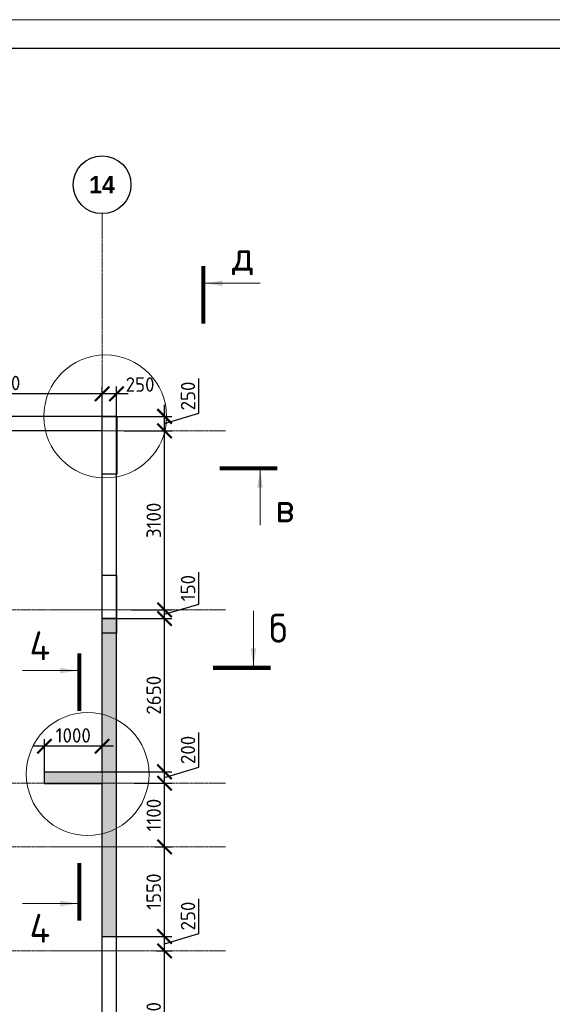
# Model space of a CAD drawing. Header units: millimetres. Extents: x 349531 to 1063351, y -131924 to 96186.
# Tile 55 of 230: x 487483 to 496711, y -34816 to -17777. Entities that reach past the tile are written whole.
import ezdxf

# ---------------------------------------------------------------- set-up
doc = ezdxf.new("R2010")
doc.units = ezdxf.units.MM
doc.linetypes.add('______5', pattern=[1100, 800, -100, 100, -100])
doc.linetypes.add('осевая', pattern=[50.8, 31.75, -6.35, 6.35, -6.35])
for name, color, linetype, lineweight in [('Конструкции 0.5', 5, 'Continuous', 50), ('Надписи', 200, 'Continuous', 18), ('Оси', 40, '______5', 18), ('размер', 1, 'Continuous', 25), ('РАЗМЕРЫ', 1, 'Continuous', 9), ('СТЕНЫ', 3, 'Continuous', 30), ('ТОНКИЕ', 7, 'Continuous', 9), ('Узлы', 7, 'Continuous', 0)]:
    doc.layers.add(name, color=color, linetype=linetype, lineweight=lineweight)
doc.layers.add('ТОЛСТЫЕ_ОСНОВНЫЕ', color=6, linetype='Continuous')
doc.styles.add('Century Gothic', font='GOTHIC.TTF')
doc.styles.add('GOST-2.304_Type-B', font='GOST_Common.ttf')
doc.dimstyles.new('СПДС', dxfattribs={"dimscale": 100, "dimtxt": 2.5, "dimasz": 2.5, "dimexe": 1.25, "dimexo": 0, "dimtad": 1, "dimdec": 0, "dimtxsty": 'GOST-2.304_Type-B', "dimblk": 'ARCHTICK', "dimcen": 2.5, "dimdle": 2, "dimadec": 0, "dimazin": 2, "dimtfac": 0.75, "dimtdec": 0, "dimtmove": 1, "dimatfit": 3, "dimfxl": 1, "dimtolj": 1, "dimarcsym": 1})

# ---------------------------------------------------------------- blocks, each defined once
blk = doc.blocks.new('NSY101')
at = {"color": 0, "linetype": 'ByBlock', "lineweight": -2}
blk.add_circle((0, 0), 50, dxfattribs=at)
blk = doc.blocks.new('СЛОЖНЫЙ_ОБЪЕКТ_21')
at = {"layer": 'Оси', "color": 16, "linetype": 'Continuous', "lineweight": 25, "transparency": 33554687, "xscale": 9.999999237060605, "yscale": 9.999999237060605, "zscale": 9.999999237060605}
blk.add_blockref('NSY101', (51513, -989), dxfattribs=at)
at = {"layer": 'Оси', "color": 16, "linetype": 'Continuous', "lineweight": 25, "transparency": 33554687, "insert": (51513, -989), "char_height": 300, "width": 620, "attachment_point": 5, "style": 'Century Gothic'}
blk.add_mtext('\\A1;{\\fCentury Gothic|i0|b1;\\H300.000000;\\W1.000000;\\C16;14}\\P', dxfattribs=at)
blk = doc.blocks.new('оси2')
at = {"layer": 'Оси', "color": 16, "linetype": 'осевая', "lineweight": 0, "transparency": 33554687}
for p, q in [((1030445.5, 5465.4), (1030445.5, -20739.3)), ((979200, 1707.1), (1032582.1, 1707.1)), ((979200, -1392.9), (1032582.1, -1392.9)), ((979200, -4392.9), (1032582.1, -4392.9)), ((979200, -5492.9), (1032582.1, -5492.9)), ((979200, -7292.9), (1032582.1, -7292.9))]:
    blk.add_line(p, q, dxfattribs=at)
at = {"layer": 'Оси', "color": 16, "linetype": 'Continuous', "lineweight": 25, "transparency": 33554687}
blk.add_blockref('СЛОЖНЫЙ_ОБЪЕКТ_21', (978932, 6954.9), dxfattribs=at)
blk = doc.blocks.new('_ArchTick')
at = {"color": 0, "linetype": 'ByBlock', "const_width": 0.15}
blk.add_lwpolyline([(-0.5, -0.5), (0.5, 0.5)], dxfattribs=at)
blk = doc.blocks.new('*D963')
at = {"layer": 'DEFPOINTS', "color": 0, "transparency": 16777216}
for p in [(489856, -33892, -560), (489993, -33892), (489161, -36342, -200)]:
    blk.add_point(p, dxfattribs=at)
at = {"layer": 'РАЗМЕРЫ', "color": 0, "lineweight": -2, "transparency": 16777216}
for p, q in [((489993, -36542), (489993, -33692)), ((489856, -33892), (490118, -33892)), ((489161, -36342), (490118, -36342))]:
    blk.add_line(p, q, dxfattribs=at)
at = {"layer": 'РАЗМЕРЫ', "color": 0, "lineweight": -2, "transparency": 16777216, "xscale": 250, "yscale": 250, "zscale": 250}
for p, rotation in [((489993, -33892), 90), ((489993, -36342), 270)]:
    blk.add_blockref('_ArchTick', p, dxfattribs=dict(at, rotation=rotation))
at = {"layer": 'РАЗМЕРЫ', "color": 0, "transparency": 16777216, "insert": (489805, -35117), "char_height": 250, "attachment_point": 5, "rotation": 90, "style": 'GOST-2.304_Type-B'}
blk.add_mtext('\\A1;2450', dxfattribs=at)
blk = doc.blocks.new('*D964')
at = {"layer": 'DEFPOINTS', "color": 0, "transparency": 16777216}
for p in [(489161, -33642, -360), (489993, -33642), (489856, -33892, -560)]:
    blk.add_point(p, dxfattribs=at)
at = {"layer": 'РАЗМЕРЫ', "color": 0, "lineweight": -2, "transparency": 16777216}
for p, q in [((490586, -33589), (490586, -32989)), ((489993, -34092), (489993, -33442)), ((489161, -33642), (490118, -33642)), ((489993, -33767), (490586, -33589)), ((489856, -33892), (490118, -33892))]:
    blk.add_line(p, q, dxfattribs=at)
at = {"layer": 'РАЗМЕРЫ', "color": 0, "lineweight": -2, "transparency": 16777216, "xscale": 250, "yscale": 250, "zscale": 250}
for p, rotation in [((489993, -33642), 90), ((489993, -33892), 270)]:
    blk.add_blockref('_ArchTick', p, dxfattribs=dict(at, rotation=rotation))
at = {"layer": 'РАЗМЕРЫ', "color": 0, "transparency": 16777216, "insert": (490399, -33289), "char_height": 250, "attachment_point": 5, "rotation": 90, "style": 'GOST-2.304_Type-B'}
blk.add_mtext('\\A1;250', dxfattribs=at)
blk = doc.blocks.new('*D965')
at = {"layer": 'DEFPOINTS', "color": 0, "transparency": 16777216}
for p in [(489824, -32092, -560), (489993, -32092), (489161, -33642, -360)]:
    blk.add_point(p, dxfattribs=at)
at = {"layer": 'РАЗМЕРЫ', "color": 0, "lineweight": -2, "transparency": 16777216}
for p, q in [((489993, -33842), (489993, -31892)), ((489824, -32092), (490118, -32092)), ((489161, -33642), (490118, -33642))]:
    blk.add_line(p, q, dxfattribs=at)
at = {"layer": 'РАЗМЕРЫ', "color": 0, "lineweight": -2, "transparency": 16777216, "xscale": 250, "yscale": 250, "zscale": 250}
for p, rotation in [((489993, -32092), 90), ((489993, -33642), 270)]:
    blk.add_blockref('_ArchTick', p, dxfattribs=dict(at, rotation=rotation))
at = {"layer": 'РАЗМЕРЫ', "color": 0, "transparency": 16777216, "insert": (489805, -32867), "char_height": 250, "attachment_point": 5, "rotation": 90, "style": 'GOST-2.304_Type-B'}
blk.add_mtext('\\A1;1550', dxfattribs=at)
blk = doc.blocks.new('*D966')
at = {"layer": 'DEFPOINTS', "color": 0, "transparency": 16777216}
for p in [(489466, -30992, -560), (489993, -30992), (489824, -32092, -560)]:
    blk.add_point(p, dxfattribs=at)
at = {"layer": 'РАЗМЕРЫ', "color": 0, "lineweight": -2, "transparency": 16777216}
for p, q in [((489993, -32292), (489993, -30792)), ((489466, -30992), (490118, -30992)), ((489824, -32092), (490118, -32092))]:
    blk.add_line(p, q, dxfattribs=at)
at = {"layer": 'РАЗМЕРЫ', "color": 0, "lineweight": -2, "transparency": 16777216, "xscale": 250, "yscale": 250, "zscale": 250}
for p, rotation in [((489993, -30992), 90), ((489993, -32092), 270)]:
    blk.add_blockref('_ArchTick', p, dxfattribs=dict(at, rotation=rotation))
at = {"layer": 'РАЗМЕРЫ', "color": 0, "transparency": 16777216, "insert": (489805, -31542), "char_height": 250, "attachment_point": 5, "rotation": 90, "style": 'GOST-2.304_Type-B'}
blk.add_mtext('\\A1;1100', dxfattribs=at)
blk = doc.blocks.new('*D967')
at = {"layer": 'DEFPOINTS', "color": 0, "transparency": 16777216}
for p in [(488911, -30792, -200), (489993, -30792), (489466, -30992, -560)]:
    blk.add_point(p, dxfattribs=at)
at = {"layer": 'РАЗМЕРЫ', "color": 0, "lineweight": -2, "transparency": 16777216}
for p, q in [((490586, -30714), (490586, -30114)), ((489993, -31192), (489993, -30592)), ((488911, -30792), (490118, -30792)), ((489993, -30892), (490586, -30714)), ((489466, -30992), (490118, -30992))]:
    blk.add_line(p, q, dxfattribs=at)
at = {"layer": 'РАЗМЕРЫ', "color": 0, "lineweight": -2, "transparency": 16777216, "xscale": 250, "yscale": 250, "zscale": 250}
for p, rotation in [((489993, -30792), 90), ((489993, -30992), 270)]:
    blk.add_blockref('_ArchTick', p, dxfattribs=dict(at, rotation=rotation))
at = {"layer": 'РАЗМЕРЫ', "color": 0, "transparency": 16777216, "insert": (490399, -30414), "char_height": 250, "attachment_point": 5, "rotation": 90, "style": 'GOST-2.304_Type-B'}
blk.add_mtext('\\A1;200', dxfattribs=at)
blk = doc.blocks.new('*D968')
at = {"layer": 'DEFPOINTS', "color": 0, "transparency": 16777216}
for p in [(489161, -28142, -200), (489993, -28142), (488911, -30792, -200)]:
    blk.add_point(p, dxfattribs=at)
at = {"layer": 'РАЗМЕРЫ', "color": 0, "lineweight": -2, "transparency": 16777216}
for p, q in [((489993, -30992), (489993, -27942)), ((489161, -28142), (490118, -28142)), ((488911, -30792), (490118, -30792))]:
    blk.add_line(p, q, dxfattribs=at)
at = {"layer": 'РАЗМЕРЫ', "color": 0, "lineweight": -2, "transparency": 16777216, "xscale": 250, "yscale": 250, "zscale": 250}
for p, rotation in [((489993, -28142), 90), ((489993, -30792), 270)]:
    blk.add_blockref('_ArchTick', p, dxfattribs=dict(at, rotation=rotation))
at = {"layer": 'РАЗМЕРЫ', "color": 0, "transparency": 16777216, "insert": (489805, -29467), "char_height": 250, "attachment_point": 5, "rotation": 90, "style": 'GOST-2.304_Type-B'}
blk.add_mtext('\\A1;2650', dxfattribs=at)
blk = doc.blocks.new('*D969')
at = {"layer": 'DEFPOINTS', "color": 0, "transparency": 16777216}
for p in [(489421, -27992, -560), (489993, -27992), (489161, -28142, -200)]:
    blk.add_point(p, dxfattribs=at)
at = {"layer": 'РАЗМЕРЫ', "color": 0, "lineweight": -2, "transparency": 16777216}
for p, q in [((490586, -27889), (490586, -27339)), ((489993, -28342), (489993, -27792)), ((489993, -28067), (490586, -27889)), ((489421, -27992), (490118, -27992)), ((489161, -28142), (490118, -28142))]:
    blk.add_line(p, q, dxfattribs=at)
at = {"layer": 'РАЗМЕРЫ', "color": 0, "lineweight": -2, "transparency": 16777216, "xscale": 250, "yscale": 250, "zscale": 250}
for p, rotation in [((489993, -27992), 90), ((489993, -28142), 270)]:
    blk.add_blockref('_ArchTick', p, dxfattribs=dict(at, rotation=rotation))
at = {"layer": 'РАЗМЕРЫ', "color": 0, "transparency": 16777216, "insert": (490399, -27614), "char_height": 250, "attachment_point": 5, "rotation": 90, "style": 'GOST-2.304_Type-B'}
blk.add_mtext('\\A1;150', dxfattribs=at)
blk = doc.blocks.new('*D970')
at = {"layer": 'DEFPOINTS', "color": 0, "transparency": 16777216}
for p in [(489293, -24892, -560), (489993, -24892), (489421, -27992)]:
    blk.add_point(p, dxfattribs=at)
at = {"layer": 'РАЗМЕРЫ', "color": 0, "lineweight": -2, "transparency": 16777216}
for p, q in [((489993, -28192), (489993, -24692)), ((489293, -24892), (490118, -24892)), ((489421, -27992), (490118, -27992))]:
    blk.add_line(p, q, dxfattribs=at)
at = {"layer": 'РАЗМЕРЫ', "color": 0, "lineweight": -2, "transparency": 16777216, "xscale": 250, "yscale": 250, "zscale": 250}
for p, rotation in [((489993, -24892), 90), ((489993, -27992), 270)]:
    blk.add_blockref('_ArchTick', p, dxfattribs=dict(at, rotation=rotation))
at = {"layer": 'РАЗМЕРЫ', "color": 0, "transparency": 16777216, "insert": (489805, -26442), "char_height": 250, "attachment_point": 5, "rotation": 90, "style": 'GOST-2.304_Type-B'}
blk.add_mtext('\\A1;3100', dxfattribs=at)
blk = doc.blocks.new('*D971')
at = {"layer": 'DEFPOINTS', "color": 0, "transparency": 16777216}
for p in [(489161, -24642, -200), (489993, -24642), (489293, -24892)]:
    blk.add_point(p, dxfattribs=at)
at = {"layer": 'РАЗМЕРЫ', "color": 0, "lineweight": -2, "transparency": 16777216}
for p, q in [((490586, -24589), (490586, -23989)), ((489993, -25092), (489993, -24442)), ((489161, -24642), (490118, -24642)), ((489993, -24767), (490586, -24589)), ((489293, -24892), (490118, -24892))]:
    blk.add_line(p, q, dxfattribs=at)
at = {"layer": 'РАЗМЕРЫ', "color": 0, "lineweight": -2, "transparency": 16777216, "xscale": 250, "yscale": 250, "zscale": 250}
for p, rotation in [((489993, -24642), 90), ((489993, -24892), 270)]:
    blk.add_blockref('_ArchTick', p, dxfattribs=dict(at, rotation=rotation))
at = {"layer": 'РАЗМЕРЫ', "color": 0, "transparency": 16777216, "insert": (490399, -24289), "char_height": 250, "attachment_point": 5, "rotation": 90, "style": 'GOST-2.304_Type-B'}
blk.add_mtext('\\A1;250', dxfattribs=at)
blk = doc.blocks.new('*D972')
at = {"layer": 'DEFPOINTS', "color": 0, "transparency": 16777216}
for p in [(488911, -24252), (488911, -24692, -360), (489161, -24692, -360)]:
    blk.add_point(p, dxfattribs=at)
at = {"layer": 'РАЗМЕРЫ', "color": 0, "lineweight": -2, "transparency": 16777216}
for p, q in [((488911, -24692), (488911, -24127)), ((489161, -24692), (489161, -24127)), ((489361, -24252), (488711, -24252))]:
    blk.add_line(p, q, dxfattribs=at)
at = {"layer": 'РАЗМЕРЫ', "color": 0, "lineweight": -2, "transparency": 16777216, "xscale": 250, "yscale": 250, "zscale": 250, "rotation": 180}
blk.add_blockref('_ArchTick', (488911, -24252), dxfattribs=at)
at = {"layer": 'РАЗМЕРЫ', "color": 0, "lineweight": -2, "transparency": 16777216, "xscale": 250, "yscale": 250, "zscale": 250}
blk.add_blockref('_ArchTick', (489161, -24252), dxfattribs=at)
at = {"layer": 'РАЗМЕРЫ', "color": 0, "transparency": 16777216, "insert": (489569, -24091), "char_height": 250, "attachment_point": 5, "style": 'GOST-2.304_Type-B'}
blk.add_mtext('\\A1;250', dxfattribs=at)
blk = doc.blocks.new('*D973')
at = {"layer": 'DEFPOINTS', "color": 0, "transparency": 16777216}
for p in [(485411, -24252), (485411, -24565, -560), (488911, -24565)]:
    blk.add_point(p, dxfattribs=at)
at = {"layer": 'РАЗМЕРЫ', "color": 0, "lineweight": -2, "transparency": 16777216}
for p, q in [((485411, -24565), (485411, -24127)), ((488911, -24565), (488911, -24127)), ((489111, -24252), (485211, -24252))]:
    blk.add_line(p, q, dxfattribs=at)
at = {"layer": 'РАЗМЕРЫ', "color": 0, "lineweight": -2, "transparency": 16777216, "xscale": 250, "yscale": 250, "zscale": 250, "rotation": 180}
blk.add_blockref('_ArchTick', (485411, -24252), dxfattribs=at)
at = {"layer": 'РАЗМЕРЫ', "color": 0, "lineweight": -2, "transparency": 16777216, "xscale": 250, "yscale": 250, "zscale": 250}
blk.add_blockref('_ArchTick', (488911, -24252), dxfattribs=at)
at = {"layer": 'РАЗМЕРЫ', "color": 0, "transparency": 16777216, "insert": (487161, -24064), "char_height": 250, "attachment_point": 5, "style": 'GOST-2.304_Type-B'}
blk.add_mtext('\\A1;3500', dxfattribs=at)
blk = doc.blocks.new('*D1091')
at = {"layer": 'DEFPOINTS', "color": 0, "transparency": 16777216}
for p in [(487911, -30350), (488911, -30696), (487911, -30842)]:
    blk.add_point(p, dxfattribs=at)
at = {"layer": 'размер', "color": 0, "lineweight": -2, "transparency": 16777216}
for p, q in [((487911, -30842), (487911, -30225)), ((488911, -30696), (488911, -30225)), ((489111, -30350), (487711, -30350))]:
    blk.add_line(p, q, dxfattribs=at)
at = {"layer": 'размер', "color": 0, "lineweight": -2, "transparency": 16777216, "xscale": 250, "yscale": 250, "zscale": 250, "rotation": 180}
blk.add_blockref('_ArchTick', (487911, -30350), dxfattribs=at)
at = {"layer": 'размер', "color": 0, "lineweight": -2, "transparency": 16777216, "xscale": 250, "yscale": 250, "zscale": 250}
blk.add_blockref('_ArchTick', (488911, -30350), dxfattribs=at)
at = {"layer": 'размер', "color": 0, "transparency": 16777216, "insert": (488411, -30163), "char_height": 250, "attachment_point": 5, "style": 'GOST-2.304_Type-B'}
blk.add_mtext('\\A1;1000', dxfattribs=at)
blk = doc.blocks.new('*U1378')
at = {"layer": 'ТОЛСТЫЕ_ОСНОВНЫЕ', "color": 6}
blk.add_lwpolyline([(20, 5), (836, 5), (836, 589), (20, 589)], close=True, dxfattribs=at)
at = {"layer": 'ТОНКИЕ'}
blk.add_lwpolyline([(0, 0), (841, 0), (841, 594), (0, 594)], close=True, dxfattribs=at)
blk = doc.blocks.new('стены техподполья')
at = {"layer": 'СТЕНЫ', "linetype": 'Continuous', "transparency": 33554687}
for p, q in [((503986, -394), (456436, -394)), ((503986, -17294), (503986, -394)), ((503986, -394), (503986, -394)), ((503736, -644), (493736, -644)), ((503736, -6544), (503736, -644)), ((503736, -644), (503736, -644)), ((503736, -3894), (503986, -3894)), ((503736, -3894), (503736, -3894)), ((503986, -3894), (503736, -3894)), ((503986, -3894), (503986, -3894)), ((502736, -6544), (503736, -6544)), ((502736, -6744), (502736, -6544)), ((502736, -6544), (502736, -6544)), ((503736, -6544), (503736, -6544)), ((502736, -6744), (502736, -6744)), ((502736, -6744), (503736, -6744)), ((503736, -17044), (503736, -6744)), ((503736, -6744), (503736, -6744)), ((503736, -9394), (503736, -9394)), ((503736, -9394), (503986, -9394)), ((503986, -9394), (503986, -9394))]:
    blk.add_line(p, q, dxfattribs=at)
blk = doc.blocks.new('*D775')
at = {"color": 0, "lineweight": -2, "transparency": 16777216}
for p, q in [((523723, -30244), (523723, -30119)), ((570523, -30358), (570523, -30119)), ((523523, -30244), (570723, -30244))]:
    blk.add_line(p, q, dxfattribs=at)
at = {"layer": 'DEFPOINTS', "color": 0, "transparency": 16777216}
for p in [(523723, -30244), (570523, -30244), (570523, -30358)]:
    blk.add_point(p, dxfattribs=at)
at = {"color": 0, "lineweight": -2, "transparency": 16777216, "xscale": 250, "yscale": 250, "zscale": 250, "rotation": 180}
blk.add_blockref('_ArchTick', (523723, -30244), dxfattribs=at)
at = {"color": 0, "lineweight": -2, "transparency": 16777216, "xscale": 250, "yscale": 250, "zscale": 250}
blk.add_blockref('_ArchTick', (570523, -30244), dxfattribs=at)
at = {"color": 0, "transparency": 16777216, "insert": (541940, -30133), "char_height": 250, "width": 104166.67, "attachment_point": 5, "style": 'GOST-2.304_Type-B'}
blk.add_mtext('\\A1;46800', dxfattribs=at)
blk = doc.blocks.new('*D776')
at = {"color": 0, "lineweight": -2, "transparency": 16777216}
for p, q in [((523723, -29727), (523723, -29602)), ((527823, -29727), (527823, -29602)), ((523523, -29727), (528023, -29727))]:
    blk.add_line(p, q, dxfattribs=at)
at = {"layer": 'DEFPOINTS', "color": 0, "transparency": 16777216}
for p in [(523723, -29727), (527823, -29727), (527823, -29727)]:
    blk.add_point(p, dxfattribs=at)
at = {"color": 0, "lineweight": -2, "transparency": 16777216, "xscale": 250, "yscale": 250, "zscale": 250, "rotation": 180}
blk.add_blockref('_ArchTick', (523723, -29727), dxfattribs=at)
at = {"color": 0, "lineweight": -2, "transparency": 16777216, "xscale": 250, "yscale": 250, "zscale": 250}
blk.add_blockref('_ArchTick', (527823, -29727), dxfattribs=at)
at = {"color": 0, "transparency": 16777216, "insert": (525748, -29502), "char_height": 250, "width": 83333.33, "attachment_point": 5, "style": 'GOST-2.304_Type-B'}
blk.add_mtext('\\A1;4100', dxfattribs=at)
blk = doc.blocks.new('*D777')
at = {"color": 0, "lineweight": -2, "transparency": 16777216}
for p, q in [((527823, -29727), (527823, -29602)), ((532023, -29727), (532023, -29602)), ((527623, -29727), (532223, -29727))]:
    blk.add_line(p, q, dxfattribs=at)
at = {"layer": 'DEFPOINTS', "color": 0, "transparency": 16777216}
for p in [(527823, -29727), (532023, -29727), (532023, -29727)]:
    blk.add_point(p, dxfattribs=at)
at = {"color": 0, "lineweight": -2, "transparency": 16777216, "xscale": 250, "yscale": 250, "zscale": 250, "rotation": 180}
blk.add_blockref('_ArchTick', (527823, -29727), dxfattribs=at)
at = {"color": 0, "lineweight": -2, "transparency": 16777216, "xscale": 250, "yscale": 250, "zscale": 250}
blk.add_blockref('_ArchTick', (532023, -29727), dxfattribs=at)
at = {"color": 0, "transparency": 16777216, "insert": (529898, -29502), "char_height": 250, "width": 83333.33, "attachment_point": 5, "style": 'GOST-2.304_Type-B'}
blk.add_mtext('\\A1;4200', dxfattribs=at)
blk = doc.blocks.new('*D778')
at = {"color": 0, "lineweight": -2, "transparency": 16777216}
for p, q in [((532473, -29727), (532473, -29602)), ((537073, -29727), (537073, -29602)), ((532273, -29727), (537273, -29727))]:
    blk.add_line(p, q, dxfattribs=at)
at = {"layer": 'DEFPOINTS', "color": 0, "transparency": 16777216}
for p in [(532473, -29727), (537073, -29727), (537073, -29727)]:
    blk.add_point(p, dxfattribs=at)
at = {"color": 0, "lineweight": -2, "transparency": 16777216, "xscale": 250, "yscale": 250, "zscale": 250, "rotation": 180}
blk.add_blockref('_ArchTick', (532473, -29727), dxfattribs=at)
at = {"color": 0, "lineweight": -2, "transparency": 16777216, "xscale": 250, "yscale": 250, "zscale": 250}
blk.add_blockref('_ArchTick', (537073, -29727), dxfattribs=at)
at = {"color": 0, "transparency": 16777216, "insert": (534748, -29502), "char_height": 250, "width": 83333.33, "attachment_point": 5, "style": 'GOST-2.304_Type-B'}
blk.add_mtext('\\A1;4600', dxfattribs=at)

msp = doc.modelspace()

# ---------------------------------------------------------------- hatches: boundary and pattern name
at = {"layer": 'размер', "transparency": 33554648}
h = msp.add_hatch(dxfattribs=at)
h.set_pattern_fill('ANGLE', color=1)
h.set_pattern_definition([(0, (-2034.414, 1856.698), (0, 6.985), [5.08, -1.905]), (90, (-2034.414, 1856.698), (-6.985, 4e-16), [5.08, -1.905])])
h.paths.add_polyline_path([(489164.7, -28140.7), (488914.9, -28140.7), (488914.9, -29745.7, -0.0630461), (489164.7, -29840.7)])
h.paths.add_polyline_path([(489164.7, -29840.7, 0.0630461), (488914.9, -29745.7), (488914.9, -30790.7), (488914.9, -30940.7), (489164.7, -30940.7)])
h.paths.add_polyline_path([(489164.7, -30940.7), (488914.8, -30940.7), (488914.8, -30990.7), (488914.9, -30990.7), (488914.9, -31814.3, 0.0630461), (489164.7, -31719.3)])
h.paths.add_polyline_path([(488914.8, -30790.7), (487914.9, -30790.7), (487914.9, -30940.7), (488914.8, -30940.7)])
h.paths.add_polyline_path([(488914.8, -30940.7), (487914.9, -30940.7), (487914.9, -30990.7), (488914.8, -30990.7)])
h.paths.add_polyline_path([(489164.7, -32040.7), (488914.9, -32040.7), (488914.9, -33640.7), (489164.7, -33640.7)])
h.paths.add_polyline_path([(489164.7, -31719.3, -0.0630461), (488914.9, -31814.3), (488914.9, -32040.7), (489164.7, -32040.7)])

# ---------------------------------------------------------------- linework, layer by layer
at = {"layer": 'Надписи', "color": 0}
for centre in [(488964, -24643.2, 720), (488660.7, -30831.2, 360)]:
    msp.add_circle(centre, 1064.1, dxfattribs=at)
at = {"layer": 'размер'}
for points in [[(488910.8, -24642), (489163.8, -24642), (489163.8, -25642.2), (488910.8, -25642.2)], [(488910.9, -27392), (489160.8, -27392), (489160.8, -28392), (488910.9, -28392)]]:
    msp.add_lwpolyline(points, close=True, dxfattribs=at)
at = {"layer": 'Узлы', "color": 1, "linetype": 'Continuous', "lineweight": 0}
for p, q in [((490701.9, -22339.3, -720), (491651.9, -22339.3, -720)), ((491647.8, -25575.1, 360), (491647.8, -26525.1, 360)), ((491532.4, -28958.1), (491532.4, -28008.1)), ((488483.1, -29041.5, 360), (487533.1, -29041.5, 360)), ((488483.1, -33071.2, 360), (487533.1, -33071.2, 360))]:
    msp.add_line(p, q, dxfattribs=at)
at = {"layer": 'Узлы', "color": 1, "linetype": 'Continuous', "lineweight": 0, "const_width": 70}
for points, elevation in [([(490666.9, -22039.3), (490666.9, -23039.3)], -720), ([(491947.8, -25540.1), (490947.8, -25540.1)], 360), ([(488518.1, -28741.5), (488518.1, -29741.5)], 360), ([(488518.1, -33371.2), (488518.1, -32371.2)], 360)]:
    msp.add_lwpolyline(points, dxfattribs=dict(at, elevation=elevation))
msp.add_lwpolyline([(491832.4, -28993.1), (490832.4, -28993.1)], dxfattribs=at)
at = {"layer": 'Узлы', "color": 1, "linetype": 'Continuous', "lineweight": 0}
for points in [[(490701.9, -22339.3, -720), (491002.4, -22389.5, -720), (491002.4, -22289, -720)], [(491647.8, -25575.1, 360), (491597.5, -25875.6, 360), (491698, -25875.6, 360)], [(491532.4, -28958.1), (491482.1, -28657.7), (491582.6, -28657.7)], [(488483.1, -29041.5, 360), (488182.6, -28991.2, 360), (488182.6, -29091.7, 360)], [(488483.1, -33071.2, 360), (488182.6, -33021, 360), (488182.6, -33121.5, 360)]]:
    msp.add_solid(points, dxfattribs=at)

# ---------------------------------------------------------------- block references
at = {"xscale": 100, "yscale": 100, "zscale": 100}
msp.add_blockref('*U1378', (433982.1, -77177.1, 3100), dxfattribs=at)
at = {"layer": 'Конструкции 0.5'}
msp.add_blockref('стены техподполья', (-14825, -24248.4, 160), dxfattribs=at)
at = {"layer": 'РАЗМЕРЫ'}
msp.add_blockref('оси2', (-541534.6, -26599.1, -200), dxfattribs=at)

# ---------------------------------------------------------------- texts
at = {"layer": 'Узлы', "color": 1, "linetype": 'Continuous', "lineweight": 0, "char_height": 500, "attachment_point": 5, "style": 'GOST-2.304_Type-B'}
for s, heights, insert in [('д', [0], (491351.9, -21909.3, -720)), ('в', [500], (492077.8, -26225.1, 360)), ('б', [0], (491962.4, -28308.1)), ('4', [0], (487833.1, -28611.5, 360)), ('4', [0], (487833.1, -33501.2, 360))]:
    msp.add_mtext_dynamic_manual_height_columns(s, width=723.88, gutter_width=25, heights=heights, dxfattribs=dict(at, insert=insert))

# ---------------------------------------------------------------- dimensions: what is measured, and where the dimension line sits
for base, p1, p2, picture, middle in [((527823, -29726.7), (523723, -29726.7), (527823, -29726.7), '*D776', (525747.8, -29726.7)), ((532023, -29726.7), (527823, -29726.7), (532023, -29726.7), '*D777', (529897.8, -29726.7)), ((537073, -29726.7), (532473, -29726.7), (537073, -29726.7), '*D778', (534747.8, -29726.7)), ((570523, -30243.5), (523723, -30243.5), (570523, -30357.9), '*D775', (541940.4, -30357.9))]:
    dim = msp.add_linear_dim(base=base, p1=p1, p2=p2, dimstyle='СПДС', override={"dimgap": 1})
    dim.commit()
    dim.dimension.update_dxf_attribs({"geometry": picture, "text_midpoint": middle, "dimtype": 160})
at = {"layer": 'размер'}
dim = msp.add_linear_dim(base=(487911, -30350.5), p1=(488911, -30696.2), p2=(487911, -30842), dimstyle='СПДС', dxfattribs=at)
dim.commit()
dim.dimension.update_dxf_attribs({"geometry": '*D1091', "text_midpoint": (488411, -30163)})
at = {"layer": 'РАЗМЕРЫ'}
dim = msp.add_linear_dim(base=(485411, -24251.6, 360), p1=(488910.8, -24564.6, 360), p2=(485411, -24564.6, -200), dimstyle='СПДС', dxfattribs=at)
dim.commit()
dim.dimension.update_dxf_attribs({"geometry": '*D973', "text_midpoint": (487160.9, -24064.1, 360)})
dim = msp.add_linear_dim(base=(488910.8, -24251.6, 360), p1=(489161, -24692), p2=(488910.8, -24692), dimstyle='СПДС', dxfattribs=at)
dim.commit()
dim.dimension.update_dxf_attribs({"geometry": '*D972', "text_midpoint": (489568.7, -24278.4, 360), "dimtype": 160})
for base, p1, p2, picture, middle in [((489992.5, -24642, 360), (489293, -24892, 360), (489161, -24642, 160), '*D971', (490398.8, -24526.3, 360)), ((489992.5, -24892, 360), (489421, -27992, 360), (489293, -24892, -200), '*D970', (489805, -26442, 360)), ((489992.5, -27992, 360), (489160.8, -28142, 160), (489421, -27992, -200), '*D969', (490398.8, -27826.3, 360)), ((489992.5, -28142, 360), (488910.8, -30792, 160), (489160.8, -28142, 160), '*D968', (489805, -29467, 360)), ((489992.5, -30792, 360), (489465.5, -30992, -200), (488910.8, -30792, 160), '*D967', (490398.8, -30651.3, 360)), ((489992.5, -30992, 360), (489823.5, -32092, -200), (489465.5, -30992, -200), '*D966', (489805, -31542, 360)), ((489992.5, -32092, 360), (489160.8, -33642), (489823.5, -32092, -200), '*D965', (489805, -32867, 360)), ((489992.5, -33642, 360), (489855.5, -33892, -200), (489160.8, -33642), '*D964', (490398.8, -33526.3, 360)), ((489992.5, -33892, 360), (489160.8, -36342, 160), (489855.5, -33892, -200), '*D963', (489805, -35117, 360))]:
    dim = msp.add_linear_dim(base=base, p1=p1, p2=p2, angle=90, dimstyle='СПДС', dxfattribs=at)
    dim.commit()
    dim.dimension.update_dxf_attribs({"geometry": picture, "text_midpoint": middle})

doc.saveas('drawing.dxf')
